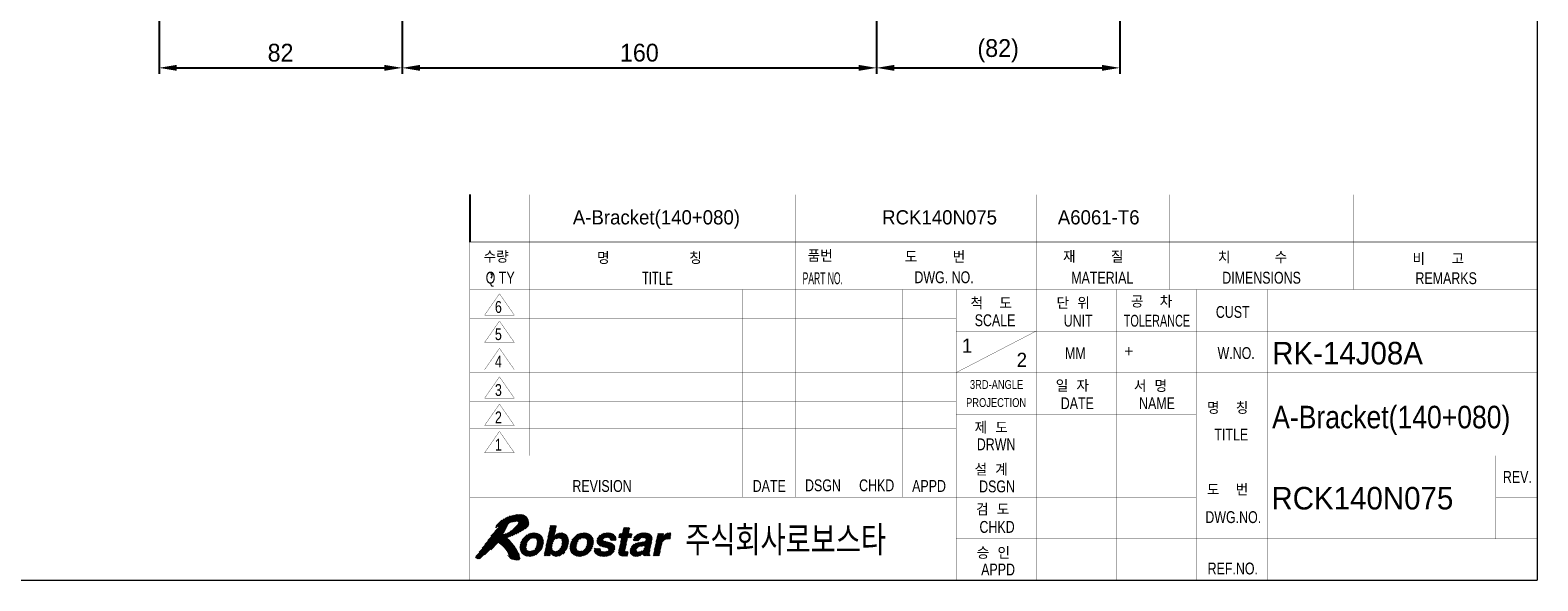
# Model space of a CAD drawing. Extents: x 2049 to 12567, y 1074 to 7338.
# Tile 2 of 3: x 2309 to 2818, y 1085 to 1271. Entities that reach past the tile are written whole.
import ezdxf
from ezdxf.enums import TextEntityAlignment as Align

# ---------------------------------------------------------------- set-up
doc = ezdxf.new("R2010")
doc.units = 0
doc.header["$LTSCALE"] = 7
doc.header["$MEASUREMENT"] = 0
doc.linetypes.add('CENTER', pattern=[2, 1.25, -0.25, 0.25, -0.25])
doc.layers.get('0').update_dxf_attribs({"linetype": 'CONTINUOUS'})
doc.layers.get('DEFPOINTS').update_dxf_attribs({"linetype": 'CONTINUOUS'})
for name, color, linetype in [('1', 3, 'CENTER'), ('3', 4, 'CONTINUOUS'), ('DIMENSION', 4, 'CONTINUOUS')]:
    doc.layers.add(name, color=color, linetype=linetype)
doc.styles.add('GHS', font='romans.shx', dxfattribs={"bigfont": 'ghs.shx'})
doc.styles.add('HS', font='txt.shx', dxfattribs={"width": 0.8, "bigfont": 'hs.shx'})
doc.styles.add('ROMANS', font='ROMANS.shx', dxfattribs={"width": 0.8})
doc.styles.get("Standard").update_dxf_attribs({"font": 'Gulim.ttf'})
doc.dimstyles.new('ISO-25(x2.0)', dxfattribs={"dimscale": 2, "dimtxt": 3, "dimasz": 3, "dimexe": 1, "dimexo": 1, "dimgap": 1, "dimtad": 1, "dimdsep": 46, "dimtxsty": 'GHS', "dimcen": 0, "dimclrd": 256, "dimclre": 256, "dimclrt": 9, "dimadec": 0, "dimazin": 2, "dimtfac": 1, "dimtmove": 0, "dimatfit": 3, "dimfxl": 0, "dimlwd": -1, "dimlwe": -1, "dimarcsym": 0})

# ---------------------------------------------------------------- blocks, each defined once
blk = doc.blocks.new('*X1')
at = {"color": 0}
for p, q in [((8.49, 5.4), (11.07, 7.98)), ((8.51, 5.59), (10.91, 7.99)), ((8.53, 5.79), (10.72, 7.98)), ((8.55, 5.98), (10.52, 7.96)), ((8.62, 6.23), (10.31, 7.92)), ((8.7, 6.49), (10.04, 7.84)), ((8.88, 6.84), (9.71, 7.68)), ((10.39, 7.12), (11.23, 7.96)), ((10.6, 7.15), (11.38, 7.94)), ((10.78, 7.16), (11.51, 7.89)), ((10.93, 7.13), (11.64, 7.84)), ((11.06, 7.09), (11.77, 7.79)), ((11.17, 7.02), (11.87, 7.71)), ((11.26, 6.93), (11.96, 7.64)), ((12.85, 5.52), (15.32, 7.98)), ((12.9, 5.74), (15.11, 7.96)), ((12.95, 5.97), (14.85, 7.87)), ((13.04, 6.42), (14.29, 7.66)), ((13.09, 6.64), (14.34, 7.89)), ((13.14, 6.86), (14.39, 8.11)), ((13.19, 7.09), (14.44, 8.34)), ((13.23, 7.31), (14.48, 8.56)), ((13.28, 7.54), (14.53, 8.79)), ((13.33, 7.76), (14.58, 9.01)), ((13.38, 7.99), (14.6, 9.21)), ((13.42, 8.21), (14.42, 9.21)), ((13.47, 8.44), (14.24, 9.21)), ((13.52, 8.66), (14.07, 9.21)), ((13.57, 8.88), (13.89, 9.21)), ((13.62, 9.11), (13.71, 9.21)), ((14.54, 7.03), (15.5, 7.99)), ((14.81, 7.12), (15.66, 7.97)), ((15.01, 7.14), (15.81, 7.95)), ((15.16, 7.12), (15.94, 7.9)), ((15.29, 7.08), (16.06, 7.84)), ((15.4, 7.01), (16.18, 7.79)), ((15.49, 6.91), (16.27, 7.7)), ((16.95, 5.55), (19.39, 7.99)), ((16.97, 5.74), (19.21, 7.98)), ((16.98, 5.94), (19.01, 7.96)), ((17.04, 6.17), (18.81, 7.94)), ((17.13, 6.43), (18.55, 7.86)), ((17.25, 6.73), (18.26, 7.74)), ((18.58, 7), (19.55, 7.97)), ((18.88, 7.13), (19.71, 7.95)), ((19.09, 7.16), (19.86, 7.92)), ((19.26, 7.15), (19.98, 7.88)), ((19.41, 7.13), (20.11, 7.83)), ((19.53, 7.07), (20.24, 7.77)), ((19.64, 7), (20.33, 7.7)), ((21.47, 6.72), (22.69, 7.93)), ((21.49, 6.55), (22.9, 7.96)), ((21.51, 6.39), (23.09, 7.98)), ((21.52, 6.23), (23.28, 7.99)), ((21.54, 6.96), (22.42, 7.84)), ((21.59, 6.13), (23.45, 7.99)), ((22.87, 7.23), (23.62, 7.98)), ((23.07, 7.25), (23.77, 7.95)), ((23.24, 7.24), (23.92, 7.92)), ((23.4, 7.22), (24.05, 7.88)), ((23.53, 7.18), (24.17, 7.82)), ((23.63, 7.1), (24.29, 7.77)), ((23.68, 6.98), (24.38, 7.68)), ((25.14, 7.2), (26.85, 8.91)), ((25.17, 7.41), (25.66, 7.9)), ((25.22, 7.63), (25.49, 7.9)), ((25.27, 7.86), (25.31, 7.9)), ((25.31, 7.2), (26.97, 8.85)), ((25.39, 6.03), (27.25, 7.9)), ((25.44, 6.26), (27.08, 7.9)), ((25.48, 6.48), (26.9, 7.9)), ((25.49, 7.2), (26.92, 8.63)), ((25.53, 6.71), (26.78, 7.95)), ((25.58, 6.93), (26.83, 8.18)), ((25.63, 7.15), (26.88, 8.4)), ((25.82, 8.05), (26.67, 8.91)), ((25.86, 8.28), (26.5, 8.91)), ((25.91, 8.5), (26.32, 8.91)), ((25.96, 8.73), (26.14, 8.91)), ((26.73, 7.2), (27.37, 7.83)), ((27.61, 6.84), (28.66, 7.89)), ((27.64, 6.69), (28.89, 7.94)), ((27.74, 7.15), (28.37, 7.77)), ((27.81, 6.69), (29.1, 7.98)), ((27.99, 6.69), (29.29, 7.99)), ((28.17, 6.69), (29.47, 8)), ((28.34, 6.69), (29.64, 7.99)), ((29.02, 7.19), (29.81, 7.98)), ((29.22, 7.21), (29.95, 7.95)), ((29.38, 7.2), (30.1, 7.92)), ((29.53, 7.17), (30.23, 7.87)), ((29.65, 7.12), (30.35, 7.82)), ((29.73, 7.02), (30.46, 7.75)), ((29.76, 6.87), (30.56, 7.67)), ((31.21, 5.32), (33.89, 7.99)), ((31.26, 5.54), (33.71, 7.99)), ((31.31, 5.76), (33.51, 7.97)), ((31.36, 5.99), (33.25, 7.89)), ((31.45, 6.44), (32.65, 7.63)), ((31.5, 6.66), (32.69, 7.86)), ((31.55, 6.89), (32.56, 7.9)), ((31.59, 7.11), (32.38, 7.9)), ((31.64, 7.34), (32.2, 7.9)), ((31.69, 7.56), (32.03, 7.9)), ((31.74, 7.79), (31.85, 7.9)), ((32.98, 6.91), (33.92, 7.85)), ((8.52, 5.25), (9.68, 6.41)), ((8.55, 5.1), (9.59, 6.15)), ((8.58, 4.96), (9.54, 5.92)), ((8.64, 4.84), (9.52, 5.72)), ((8.7, 4.73), (9.52, 5.54)), ((8.77, 4.61), (9.54, 5.39)), ((8.84, 4.51), (9.58, 5.25)), ((8.94, 4.44), (9.65, 5.14)), ((9.99, 4.07), (12.42, 6.5)), ((10.17, 4.08), (12.4, 6.3)), ((10.37, 4.1), (12.38, 6.1)), ((10.58, 4.12), (12.32, 5.87)), ((10.84, 4.21), (12.23, 5.6)), ((11.05, 5.31), (12.42, 6.68)), ((11.15, 4.34), (12.09, 5.28)), ((11.26, 5.69), (12.4, 6.83)), ((11.33, 6.82), (12.06, 7.56)), ((11.34, 5.95), (12.37, 6.98)), ((11.37, 6.69), (12.14, 7.46)), ((11.38, 6.17), (12.34, 7.12)), ((11.4, 6.54), (12.21, 7.35)), ((11.4, 6.36), (12.28, 7.24)), ((12.57, 4.17), (13.86, 5.46)), ((12.61, 4.39), (13.85, 5.63)), ((12.66, 4.62), (13.87, 5.83)), ((12.71, 4.84), (13.91, 6.05)), ((12.73, 4.16), (13.89, 5.32)), ((12.76, 5.07), (13.99, 6.3)), ((12.8, 5.29), (14.14, 6.63)), ((12.91, 4.16), (13.94, 5.19)), ((13, 6.19), (14.24, 7.44)), ((13.09, 4.16), (14.01, 5.09)), ((14.27, 4.1), (16.65, 6.49)), ((14.41, 4.07), (16.63, 6.29)), ((14.58, 4.06), (16.6, 6.09)), ((14.78, 4.09), (16.54, 5.84)), ((14.99, 4.12), (16.46, 5.59)), ((15.19, 5.21), (16.67, 6.68)), ((15.25, 4.2), (16.31, 5.27)), ((15.46, 5.65), (16.65, 6.84)), ((15.55, 6.81), (16.36, 7.61)), ((15.55, 5.92), (16.63, 7)), ((15.59, 6.67), (16.44, 7.52)), ((15.6, 6.14), (16.61, 7.15)), ((15.62, 6.51), (16.5, 7.4)), ((15.62, 6.34), (16.55, 7.27)), ((16.94, 5.37), (18.28, 6.71)), ((16.97, 5.22), (18.1, 6.34)), ((17, 5.07), (18.02, 6.09)), ((17.03, 4.92), (17.98, 5.87)), ((17.09, 4.81), (17.96, 5.68)), ((17.16, 4.7), (17.96, 5.5)), ((17.23, 4.59), (17.99, 5.36)), ((17.31, 4.5), (18.04, 5.23)), ((17.41, 4.42), (18.11, 5.12)), ((18.31, 4.08), (20.87, 6.64)), ((18.47, 4.06), (20.85, 6.45)), ((18.66, 4.08), (20.84, 6.25)), ((18.86, 4.1), (20.82, 6.06)), ((19.08, 4.15), (20.74, 5.8)), ((19.34, 4.23), (20.65, 5.54)), ((19.67, 5.62), (20.84, 6.79)), ((19.7, 4.41), (20.46, 5.17)), ((19.72, 6.91), (20.43, 7.62)), ((19.77, 5.89), (20.82, 6.94)), ((19.79, 6.79), (20.53, 7.54)), ((19.82, 6.65), (20.6, 7.43)), ((19.82, 6.12), (20.79, 7.09)), ((19.84, 6.32), (20.73, 7.21)), ((19.85, 6.5), (20.67, 7.32)), ((21.04, 5.04), (21.35, 5.36)), ((21.04, 5.22), (21.18, 5.36)), ((21.05, 4.87), (21.53, 5.36)), ((21.1, 4.75), (21.71, 5.36)), ((21.15, 4.62), (21.88, 5.36)), ((21.22, 4.52), (22.05, 5.35)), ((21.31, 4.43), (22.05, 5.17)), ((21.69, 6.04), (22.49, 6.84)), ((21.78, 5.96), (22.55, 6.73)), ((21.79, 7.38), (22.01, 7.61)), ((21.87, 5.87), (22.64, 6.65)), ((22, 5.82), (22.78, 6.6)), ((22.13, 5.78), (22.91, 6.56)), ((22.26, 5.73), (23.05, 6.52)), ((22.39, 5.69), (23.19, 6.49)), ((22.53, 5.65), (23.34, 6.46)), ((22.54, 4.06), (24.39, 5.92)), ((22.68, 5.62), (23.48, 6.42)), ((22.72, 4.07), (24.43, 5.78)), ((22.82, 5.59), (23.62, 6.38)), ((22.91, 4.08), (24.45, 5.62)), ((22.97, 5.55), (23.75, 6.34)), ((23.1, 5.51), (23.88, 6.29)), ((23.13, 4.13), (24.47, 5.46)), ((23.23, 5.47), (24.01, 6.24)), ((23.35, 5.41), (24.12, 6.17)), ((23.37, 4.19), (24.45, 5.27)), ((23.41, 5.29), (24.21, 6.09)), ((23.44, 5.15), (24.3, 6.01)), ((23.7, 6.82), (24.48, 7.6)), ((23.82, 6.76), (24.55, 7.49)), ((23.99, 6.76), (24.6, 7.37)), ((24.17, 6.76), (24.65, 7.24)), ((24.35, 6.76), (24.66, 7.07)), ((24.52, 6.76), (24.66, 6.9)), ((25.12, 4.7), (26.35, 5.93)), ((25.13, 4.54), (26.3, 5.71)), ((25.15, 4.91), (26.4, 6.16)), ((25.18, 4.41), (26.25, 5.49)), ((25.2, 5.13), (26.45, 6.38)), ((25.24, 5.36), (26.49, 6.61)), ((25.25, 4.31), (26.21, 5.26)), ((25.29, 5.58), (26.54, 6.83)), ((25.34, 5.81), (26.59, 7.06)), ((26.9, 7.2), (27.32, 7.61)), ((27.07, 4.89), (28.55, 6.36)), ((27.08, 7.2), (27.27, 7.38)), ((27.09, 4.72), (28.75, 6.39)), ((27.09, 5.08), (28.33, 6.32)), ((27.12, 4.58), (28.96, 6.42)), ((27.15, 5.32), (28.09, 6.26)), ((27.18, 4.46), (29.17, 6.45)), ((27.25, 4.36), (28.09, 5.2)), ((27.3, 5.64), (27.76, 6.1)), ((28.42, 4.11), (30.63, 6.32)), ((28.61, 5.72), (29.37, 6.48)), ((28.67, 4.19), (30.58, 6.1)), ((28.84, 5.77), (30.64, 7.57)), ((29.04, 4.39), (30.53, 5.87)), ((29.05, 5.8), (30.7, 7.45)), ((29.27, 5.85), (30.75, 7.33)), ((29.31, 4.48), (30.48, 5.65)), ((29.31, 4.3), (30.43, 5.42)), ((29.35, 4.16), (30.39, 5.2)), ((29.38, 5.25), (30.67, 6.54)), ((29.5, 5.55), (30.72, 6.77)), ((29.55, 5.77), (30.75, 6.98)), ((29.56, 5.96), (30.76, 7.16)), ((30.97, 4.19), (32.22, 5.44)), ((31.02, 4.42), (32.27, 5.67)), ((31.07, 4.64), (32.32, 5.89)), ((31.12, 4.87), (32.37, 6.12)), ((31.12, 4.16), (32.18, 5.22)), ((31.16, 5.09), (32.45, 6.38)), ((31.4, 6.21), (32.6, 7.41)), ((33.22, 6.97), (33.87, 7.62)), ((33.42, 6.99), (33.83, 7.4)), ((33.6, 7), (33.78, 7.18)), ((9.04, 4.36), (9.73, 5.05)), ((9.14, 4.28), (9.84, 4.98)), ((9.26, 4.23), (9.97, 4.93)), ((9.39, 4.18), (10.12, 4.91)), ((9.52, 4.13), (10.29, 4.9)), ((9.67, 4.1), (10.5, 4.93)), ((9.83, 4.09), (10.82, 5.07)), ((13.26, 4.16), (13.6, 4.49)), ((13.44, 4.16), (13.55, 4.27)), ((13.67, 4.57), (14.1, 5)), ((13.73, 4.45), (14.21, 4.93)), ((13.81, 4.36), (14.35, 4.9)), ((13.9, 4.27), (14.51, 4.87)), ((14.01, 4.2), (14.71, 4.9)), ((14.13, 4.15), (15.04, 5.05)), ((15.69, 4.46), (16.01, 4.79)), ((17.51, 4.34), (18.2, 5.03)), ((17.61, 4.26), (18.31, 4.96)), ((17.74, 4.22), (18.45, 4.93)), ((17.87, 4.17), (18.6, 4.9)), ((17.99, 4.12), (18.79, 4.91)), ((18.15, 4.1), (18.99, 4.94)), ((21.4, 4.35), (22.09, 5.04)), ((21.52, 4.29), (22.18, 4.94)), ((21.64, 4.23), (22.29, 4.88)), ((21.76, 4.17), (22.43, 4.84)), ((21.91, 4.14), (22.58, 4.82)), ((22.05, 4.11), (22.75, 4.81)), ((22.2, 4.09), (22.94, 4.82)), ((22.37, 4.07), (23.19, 4.9)), ((23.65, 4.3), (24.34, 4.98)), ((25.35, 4.23), (26.17, 5.04)), ((25.49, 4.19), (26.22, 4.92)), ((25.62, 4.14), (26.35, 4.87)), ((25.79, 4.13), (26.52, 4.86)), ((25.95, 4.12), (26.7, 4.87)), ((26.13, 4.12), (26.7, 4.69)), ((26.31, 4.12), (26.65, 4.47)), ((26.49, 4.13), (26.6, 4.24)), ((27.34, 4.27), (28.09, 5.02)), ((27.44, 4.2), (28.15, 4.9)), ((27.57, 4.14), (28.24, 4.82)), ((27.7, 4.1), (28.37, 4.77)), ((27.85, 4.08), (28.55, 4.77)), ((28.02, 4.06), (28.77, 4.82)), ((28.21, 4.08), (29.08, 4.95)), ((29.53, 4.16), (30.34, 4.97)), ((29.7, 4.16), (30.3, 4.76)), ((29.88, 4.16), (30.28, 4.56)), ((30.06, 4.16), (30.31, 4.41)), ((30.23, 4.16), (30.39, 4.32)), ((31.29, 4.16), (32.13, 4.99)), ((31.47, 4.16), (32.08, 4.77)), ((31.65, 4.16), (32.03, 4.54)), ((31.82, 4.16), (31.98, 4.32))]:
    blk.add_line(p, q, dxfattribs=at)
blk = doc.blocks.new('*X2')
at = {"color": 0}
for p, q in [((2.13, 5.4), (7.75, 11.03)), ((2.6, 6.05), (7.53, 10.98)), ((3.09, 6.72), (7.3, 10.93)), ((3.62, 7.42), (7.08, 10.88)), ((4.25, 8.23), (6.86, 10.84)), ((4.36, 8.87), (5.87, 10.38)), ((4.79, 9.12), (6.22, 10.55)), ((4.83, 8.99), (6.55, 10.71)), ((5.05, 6.2), (9.58, 10.73)), ((5.15, 6.12), (9.65, 10.62)), ((6.53, 7.33), (9.72, 10.52)), ((6.55, 9.65), (7.97, 11.06)), ((6.82, 7.44), (9.78, 10.4)), ((6.85, 9.77), (8.18, 11.1)), ((7.1, 9.84), (8.37, 11.11)), ((7.12, 7.56), (9.84, 10.28)), ((7.32, 9.89), (8.55, 11.11)), ((7.53, 9.92), (8.72, 11.11)), ((7.73, 9.94), (8.87, 11.08)), ((7.92, 9.96), (9.01, 11.05)), ((8.11, 9.97), (9.15, 11.01)), ((8.22, 9.54), (9.49, 10.81)), ((8.25, 9.93), (9.26, 10.94)), ((8.29, 9.8), (9.37, 10.88)), ((1.02, 3.77), (6.2, 8.94)), ((1.09, 4.01), (6.36, 9.27)), ((1.16, 3.72), (6.04, 8.6)), ((1.3, 3.69), (5.87, 8.26)), ((1.45, 3.66), (5.66, 7.87)), ((1.62, 3.65), (5.61, 7.64)), ((1.64, 4.74), (6.53, 9.63)), ((2.49, 4.35), (5.89, 7.74)), ((4.5, 9.19), (5.44, 10.12)), ((4.73, 6.41), (6.2, 7.88)), ((4.84, 6.34), (6.57, 8.07)), ((4.94, 6.27), (7.07, 8.4)), ((7.43, 7.69), (9.88, 10.15)), ((7.76, 7.85), (9.92, 10.01)), ((8.1, 8.01), (9.95, 9.86)), ((8.47, 8.2), (9.95, 9.69)), ((8.87, 8.43), (9.95, 9.51)), ((9.32, 8.7), (9.89, 9.27)), ((3.53, 5.21), (4.72, 6.4)), ((5.25, 6.04), (6.34, 7.14)), ((5.34, 5.96), (6.44, 7.06)), ((5.44, 5.88), (6.53, 6.97)), ((5.54, 5.8), (6.62, 6.89)), ((5.62, 5.71), (6.71, 6.8)), ((5.71, 5.62), (6.79, 6.71)), ((5.8, 5.54), (6.88, 6.62)), ((5.89, 5.45), (6.96, 6.52)), ((5.97, 5.35), (7.05, 6.43)), ((6.04, 5.25), (7.13, 6.33)), ((6.12, 5.15), (7.2, 6.23)), ((6.2, 5.05), (7.28, 6.13)), ((6.27, 4.94), (7.36, 6.03)), ((6.33, 4.83), (7.44, 5.93)), ((6.4, 4.72), (7.51, 5.83)), ((6.46, 4.61), (7.58, 5.72)), ((6.51, 4.48), (7.65, 5.62)), ((6.56, 4.36), (7.72, 5.51)), ((6.57, 4.01), (7.86, 5.29)), ((6.61, 4.23), (7.79, 5.4)), ((6.65, 3.92), (7.92, 5.18)), ((6.49, 4.11), (6.54, 4.15)), ((6.74, 3.83), (7.99, 5.07)), ((6.83, 3.74), (8.05, 4.96)), ((6.92, 3.65), (8.12, 4.85)), ((7.05, 3.6), (8.18, 4.73)), ((7.2, 3.58), (8.24, 4.62)), ((7.34, 3.54), (8.3, 4.5)), ((7.48, 3.51), (8.35, 4.37)), ((7.62, 3.47), (8.37, 4.22)), ((7.77, 3.44), (8.4, 4.07)), ((7.93, 3.42), (8.43, 3.92)), ((8.13, 3.44), (8.44, 3.75))]:
    blk.add_line(p, q, dxfattribs=at)
blk = doc.blocks.new('LOGO-ROBOSTAR')
at = {"color": 230, "const_width": 0.00973}
for points in [[(9.53, 10.79), (9.13, 11.02), (8.68, 11.12), (8.21, 11.1), (7.73, 11.02), (7.27, 10.92), (6.83, 10.83), (6.33, 10.61), (5.82, 10.35), (5.33, 10.06), (4.89, 9.7), (4.53, 9.27), (4.31, 8.74), (4.38, 8.82), (4.46, 8.88), (4.54, 8.94), (4.62, 9), (4.7, 9.06), (4.78, 9.12), (4.81, 9.1), (4.83, 9.07), (4.83, 9.04), (4.83, 9), (4.83, 8.96), (4.83, 8.93), (4.15, 8.1), (3.49, 7.26), (2.85, 6.39), (2.22, 5.52), (1.58, 4.66), (0.93, 3.8), (1.07, 3.75), (1.2, 3.71), (1.35, 3.68), (1.49, 3.66), (1.64, 3.65), (1.79, 3.66), (2.27, 4.16), (2.78, 4.6), (3.3, 5.02), (3.81, 5.44), (4.29, 5.9), (4.73, 6.42), (5.14, 6.14), (5.53, 5.81), (5.89, 5.45), (6.2, 5.05), (6.46, 4.62), (6.63, 4.18), (6.61, 4.14), (6.58, 4.14), (6.55, 4.15), (6.52, 4.16), (6.48, 4.18), (6.44, 4.18), (6.51, 4.08), (6.59, 3.98), (6.68, 3.89), (6.78, 3.79), (6.87, 3.7), (6.97, 3.61), (7.21, 3.58), (7.45, 3.52), (7.69, 3.45), (7.93, 3.42), (8.16, 3.45), (8.39, 3.56), (8.43, 3.71), (8.44, 3.85), (8.42, 3.99), (8.39, 4.13), (8.36, 4.28), (8.34, 4.42), (8.07, 4.93), (7.77, 5.43), (7.44, 5.93), (7.08, 6.4), (6.68, 6.83), (6.25, 7.22), (6.85, 7.45), (7.44, 7.7), (8.01, 7.97), (8.58, 8.26), (9.13, 8.58), (9.67, 8.93), (9.87, 9.21), (9.96, 9.53), (9.95, 9.87), (9.87, 10.21), (9.72, 10.52)], [(8.2, 9.45), (7.81, 9.02), (7.39, 8.64), (6.95, 8.3), (6.48, 8.02), (6, 7.79), (5.5, 7.6), (5.7, 7.93), (5.88, 8.27), (6.04, 8.61), (6.21, 8.96), (6.37, 9.3), (6.54, 9.64), (6.8, 9.75), (7.06, 9.83), (7.34, 9.89), (7.62, 9.93), (7.91, 9.96), (8.2, 9.97), (8.28, 9.91), (8.3, 9.83), (8.28, 9.74), (8.25, 9.64), (8.22, 9.55)]]:
    blk.add_lwpolyline(points, close=True, dxfattribs=at)
at = {"color": 5, "const_width": 0.00973}
for points in [[(10.04, 4.06), (9.56, 4.11), (9.15, 4.27), (8.81, 4.54), (8.59, 4.92), (8.49, 5.42), (8.55, 6.03), (8.75, 6.64), (9.06, 7.14), (9.45, 7.52), (9.89, 7.79), (10.38, 7.94), (10.88, 8), (11.36, 7.94), (11.78, 7.79), (12.11, 7.52), (12.34, 7.14), (12.43, 6.64), (12.37, 6.03), (12.17, 5.42), (11.86, 4.92), (11.48, 4.54), (11.03, 4.27), (10.54, 4.11)], [(14.24, 7.41), (14.25, 7.41), (14.37, 7.54), (14.52, 7.67), (14.7, 7.79), (14.91, 7.9), (15.16, 7.97), (15.46, 8), (15.85, 7.94), (16.18, 7.78), (16.44, 7.52), (16.61, 7.15), (16.67, 6.66), (16.6, 6.07), (16.46, 5.57), (16.23, 5.09), (15.94, 4.68), (15.56, 4.36), (15.12, 4.14), (14.6, 4.06), (14.4, 4.08), (14.2, 4.12), (14.02, 4.19), (13.87, 4.3), (13.73, 4.44), (13.64, 4.63), (13.63, 4.63), (13.53, 4.16), (12.56, 4.16), (13.64, 9.21), (14.62, 9.21)], [(18.49, 4.06), (18.01, 4.11), (17.59, 4.27), (17.25, 4.54), (17.03, 4.92), (16.93, 5.42), (16.99, 6.03), (17.2, 6.64), (17.5, 7.14), (17.89, 7.52), (18.34, 7.79), (18.82, 7.94), (19.32, 8), (19.8, 7.94), (20.22, 7.79), (20.55, 7.52), (20.78, 7.14), (20.87, 6.64), (20.81, 6.03), (20.61, 5.42), (20.31, 4.92), (19.92, 4.54), (19.47, 4.27), (18.99, 4.11)], [(23.7, 6.76), (23.7, 6.88), (23.68, 6.99), (23.63, 7.1), (23.53, 7.18), (23.37, 7.23), (23.15, 7.25), (22.91, 7.24), (22.74, 7.19), (22.62, 7.13), (22.54, 7.05), (22.49, 6.97), (22.46, 6.89), (22.59, 6.66), (23, 6.53), (23.53, 6.41), (24.06, 6.23), (24.42, 5.9), (24.48, 5.35), (24.3, 4.87), (24.01, 4.53), (23.65, 4.3), (23.27, 4.15), (22.89, 4.08), (22.57, 4.06), (22.15, 4.09), (21.75, 4.18), (21.42, 4.33), (21.17, 4.58), (21.03, 4.91), (21.04, 5.36), (22.05, 5.36), (22.04, 5.2), (22.07, 5.07), (22.15, 4.96), (22.28, 4.88), (22.48, 4.83), (22.75, 4.81), (22.98, 4.83), (23.15, 4.88), (23.29, 4.95), (23.38, 5.03), (23.43, 5.12), (23.46, 5.19), (23.34, 5.43), (22.94, 5.56), (22.4, 5.68), (21.88, 5.86), (21.53, 6.19), (21.47, 6.75), (21.56, 7.03), (21.73, 7.31), (21.97, 7.58), (22.3, 7.79), (22.72, 7.94), (23.25, 8), (23.62, 7.98), (23.97, 7.91), (24.29, 7.77), (24.53, 7.55), (24.66, 7.22), (24.66, 6.76)], [(26.77, 7.9), (27.38, 7.9), (27.23, 7.2), (26.62, 7.2), (26.19, 5.17), (26.17, 5.07), (26.17, 4.99), (26.19, 4.93), (26.25, 4.89), (26.36, 4.87), (26.53, 4.86), (26.56, 4.86), (26.6, 4.87), (26.63, 4.87), (26.67, 4.87), (26.7, 4.87), (26.74, 4.88), (26.58, 4.13), (26.5, 4.13), (26.42, 4.13), (26.34, 4.12), (26.27, 4.12), (26.19, 4.12), (26.11, 4.12), (25.99, 4.12), (25.62, 4.14), (25.37, 4.22), (25.21, 4.34), (25.13, 4.5), (25.12, 4.7), (25.15, 4.93), (25.64, 7.2), (25.13, 7.2), (25.28, 7.9), (25.78, 7.9), (26, 8.91), (26.98, 8.91)], [(30.32, 4.89), (30.29, 4.7), (30.28, 4.55), (30.29, 4.45), (30.32, 4.38), (30.36, 4.34), (30.42, 4.31), (30.38, 4.16), (29.32, 4.16), (29.32, 4.24), (29.31, 4.31), (29.31, 4.37), (29.31, 4.43), (29.32, 4.51), (29.33, 4.6), (29.18, 4.48), (29.01, 4.36), (28.81, 4.25), (28.58, 4.15), (28.31, 4.09), (28, 4.06), (27.73, 4.09), (27.48, 4.17), (27.28, 4.32), (27.13, 4.53), (27.07, 4.8), (27.1, 5.15), (27.2, 5.49), (27.37, 5.77), (27.58, 5.99), (27.84, 6.16), (28.13, 6.28), (28.44, 6.35), (29.35, 6.48), (29.43, 6.49), (29.52, 6.52), (29.6, 6.56), (29.67, 6.61), (29.72, 6.68), (29.76, 6.77), (29.77, 6.95), (29.71, 7.07), (29.61, 7.15), (29.48, 7.19), (29.34, 7.21), (29.21, 7.21), (28.99, 7.19), (28.82, 7.12), (28.69, 7.03), (28.6, 6.92), (28.54, 6.8), (28.49, 6.69), (27.54, 6.69), (27.76, 7.18), (28.04, 7.54), (28.36, 7.77), (28.73, 7.91), (29.11, 7.98), (29.49, 8), (29.78, 7.98), (30.1, 7.92), (30.39, 7.8), (30.63, 7.6), (30.76, 7.31), (30.75, 6.91)], [(31.76, 7.9), (32.7, 7.9), (32.57, 7.25), (32.58, 7.25), (32.72, 7.44), (32.88, 7.61), (33.05, 7.77), (33.25, 7.89), (33.49, 7.97), (33.76, 8), (33.8, 8), (33.83, 7.99), (33.86, 7.99), (33.89, 7.99), (33.92, 7.99), (33.95, 7.98), (33.74, 6.99), (33.7, 6.99), (33.65, 6.99), (33.6, 7), (33.55, 7), (33.51, 7), (33.46, 7), (33.12, 6.96), (32.86, 6.86), (32.66, 6.71), (32.52, 6.52), (32.42, 6.32), (32.36, 6.11), (31.95, 4.16), (30.97, 4.16)], [(10.7, 7.17), (10.36, 7.12), (10.09, 6.98), (9.89, 6.78), (9.73, 6.54), (9.63, 6.28), (9.56, 6.03), (9.52, 5.78), (9.52, 5.52), (9.57, 5.28), (9.69, 5.08), (9.9, 4.94), (10.22, 4.89), (10.56, 4.94), (10.83, 5.08), (11.04, 5.28), (11.19, 5.52), (11.29, 5.78), (11.36, 6.03), (11.4, 6.28), (11.4, 6.54), (11.35, 6.78), (11.23, 6.98), (11.02, 7.12)], [(14.98, 7.15), (14.68, 7.1), (14.43, 6.97), (14.23, 6.77), (14.08, 6.52), (13.96, 6.24), (13.88, 5.95), (13.85, 5.67), (13.86, 5.42), (13.93, 5.2), (14.06, 5.03), (14.25, 4.91), (14.53, 4.87), (14.82, 4.92), (15.06, 5.07), (15.25, 5.27), (15.4, 5.51), (15.51, 5.76), (15.58, 6), (15.62, 6.29), (15.62, 6.56), (15.56, 6.8), (15.44, 6.98), (15.25, 7.1)], [(19.15, 7.17), (18.8, 7.12), (18.54, 6.98), (18.33, 6.78), (18.18, 6.54), (18.07, 6.28), (18, 6.03), (17.97, 5.78), (17.96, 5.52), (18.01, 5.28), (18.13, 5.08), (18.34, 4.94), (18.66, 4.89), (19, 4.94), (19.27, 5.08), (19.48, 5.28), (19.63, 5.52), (19.74, 5.78), (19.8, 6.03), (19.84, 6.28), (19.85, 6.54), (19.8, 6.78), (19.68, 6.98), (19.46, 7.12)], [(29.59, 5.98), (29.53, 5.94), (29.45, 5.91), (29.35, 5.87), (29.23, 5.84), (29.07, 5.81), (28.88, 5.78), (28.7, 5.74), (28.53, 5.69), (28.38, 5.62), (28.25, 5.53), (28.15, 5.39), (28.09, 5.21), (28.08, 5.06), (28.11, 4.94), (28.17, 4.86), (28.26, 4.8), (28.36, 4.77), (28.45, 4.76), (28.68, 4.79), (28.89, 4.85), (29.1, 4.96), (29.27, 5.11), (29.41, 5.29), (29.49, 5.5)]]:
    blk.add_lwpolyline(points, close=True, dxfattribs=at)
at = {"color": 230, "linetype": 'Continuous'}
blk.add_blockref('*X2', (0, 0), dxfattribs=at)
at = {"color": 5, "linetype": 'Continuous'}
blk.add_blockref('*X1', (0, 0), dxfattribs=at)
at = {"style": 'GHS', "width": 0.8}
blk.add_text('주식회사로보스타', height=5, dxfattribs=at).set_placement((36.32, 4.19))
blk = doc.blocks.new('A3-DJ')
for points, const_width in [([(410, 269), (410, 10)], 0.2), ([(230, 67), (410, 67)], 0.1), ([(230, 67), (230, 10)], 0.1), ([(30, 10), (410, 10)], 0.2)]:
    blk.add_lwpolyline(points, dxfattribs=dict(const_width=const_width))
at = {"layer": '3'}
blk.add_line((230, 75), (230, 67), dxfattribs=at)
at = {"layer": '3', "const_width": 0.05}
for points in [[(230, 75), (410, 75)], [(240, 75), (240, 31)], [(285, 75), (285, 24)], [(294, 75), (294, 24)], [(325.5, 75), (325.5, 10)], [(348, 75), (348, 59)], [(379, 75), (379, 59)], [(230, 59), (410, 59)], [(276, 59), (276, 24)], [(303, 59), (303, 24)], [(312, 59), (312, 10)], [(339, 59), (339, 10)], [(352.5, 59), (352.5, 10)], [(364.5, 59), (364.5, 10)], [(235, 58.3), (232.5, 54.7)], [(237.5, 54.7), (235, 58.3)], [(230, 54.2), (312, 54.2)], [(232.5, 54.7), (237.5, 54.7)], [(235, 53.7), (232.5, 50.1)], [(237.5, 50.1), (235, 53.7)], [(312, 52), (410, 52)], [(325.5, 52), (312, 45)], [(230, 49.6), (312, 49.6)], [(232.5, 50.1), (237.5, 50.1)], [(235, 49.1), (232.5, 45.5)], [(237.5, 45.5), (235, 49.1)], [(230, 45), (410, 45)], [(232.5, 45.5), (237.5, 45.5)], [(235, 44.3), (232.5, 40.7)], [(237.5, 40.7), (235, 44.3)], [(232.5, 40.7), (237.5, 40.7)], [(230, 40.2), (312, 40.2)], [(235, 39.7), (232.5, 36.1)], [(237.5, 36.1), (235, 39.7)], [(230, 35.6), (312, 35.6)], [(232.5, 36.1), (237.5, 36.1)], [(312, 38), (352.5, 38)], [(235, 35.1), (232.5, 31.5)], [(237.5, 31.5), (235, 35.1)], [(230, 31), (410, 31)], [(232.5, 31.5), (237.5, 31.5)], [(403, 31), (403, 17)], [(230, 24), (352.5, 24)], [(403, 24), (410, 24)], [(312, 17), (410, 17)]]:
    blk.add_lwpolyline(points, dxfattribs=at)
blk.add_blockref('LOGO-ROBOSTAR', (230, 10))
at = {"style": 'GHS'}
for s, p in [('수량', (232.32, 63.51)), ('명         칭', (251.47, 63.3)), ('품번', (286.96, 63.68)), ('도    번', (303.35, 63.48)), ('재    질', (330.03, 63.52)), ('치     수', (356.15, 63.4)), ('비   고', (388.96, 63.15)), ('척  도', (314.43, 55.68)), ('단 위', (328.93, 55.71)), ('공  차', (341.48, 55.96)), ('일 자', (328.8, 41.77)), ('서 명', (341.98, 41.72)), ('명  칭', (354.31, 38.03)), ('제 도', (315.12, 34.7)), ('설 계', (315.12, 27.63)), ('도  번', (354.29, 24.24)), ('검 도', (315.37, 20.92)), ('승 인', (315.49, 13.6))]:
    blk.add_text(s, height=2, dxfattribs=at).set_placement(p)
at = {"layer": '1', "color": 2, "linetype": 'Continuous', "style": 'ROMANS'}
blk.add_text(',', height=2, dxfattribs=at).set_placement((233.63, 62.23), align=Align.MIDDLE)
at = {"layer": '3'}
for s, height, width, p in [('Q TY', 2, 0.8, (235.12, 60.75)), ('PART NO.', 2, 0.55, (289.52, 60.91)), ('DWG. NO.', 2, 0.8, (309.97, 61.08)), ('MATERIAL', 2, 0.8, (336.65, 61)), ('DIMENSIONS', 2, 0.8, (363.51, 61)), ('REMARKS', 2, 0.8, (394.64, 60.92)), ('6', 2, 0.8, (234.82, 56.07)), ('CUST', 2, 0.8, (358.65, 55.23)), ('SCALE', 2, 0.8, (318.57, 53.83)), ('UNIT', 2, 0.8, (332.59, 53.75)), ('TOLERANCE', 2, 0.7, (345.87, 53.75)), ('5', 2, 0.8, (234.82, 51.47)), ('MM', 2, 0.8, (332.11, 48.28)), ('W.NO.', 2, 0.8, (359.23, 48.3)), ('4', 2, 0.8, (234.82, 46.87)), ('3', 2, 0.8, (234.82, 42.07)), ('3RD-ANGLE', 1.5, 0.8, (318.83, 43)), ('PROJECTION', 1.5, 0.8, (318.75, 39.95)), ('DATE', 2, 0.8, (332.44, 39.84)), ('NAME', 2, 0.8, (345.88, 39.84)), ('2', 2, 0.8, (234.82, 37.47)), ('TITLE', 2, 0.8, (358.41, 34.56)), ('1', 2, 0.8, (234.82, 32.87)), ('DRWN', 2, 0.8, (318.75, 32.91)), ('REV.', 2, 0.8, (406.65, 27.42)), ('REVISION', 2, 0.8, (252.3, 25.89)), ('DATE', 2, 0.8, (280.49, 25.89)), ('DSGN', 2, 0.8, (289.55, 26)), ('CHKD', 2, 0.8, (298.61, 26)), ('APPD', 2, 0.8, (307.44, 25.89)), ('DSGN', 2, 0.8, (318.91, 25.82)), ('DWG.NO.', 2, 0.8, (358.74, 20.64)), ('CHKD', 2, 0.8, (318.91, 18.99)), ('APPD', 2, 0.8, (319.08, 11.81)), ('REF.NO.', 2, 0.8, (358.66, 11.98))]:
    blk.add_text(s, height=height, dxfattribs=dict(at, width=width)).set_placement(p, align=Align.MIDDLE)
at = {"layer": '3', "style": 'HS', "width": 0.8}
blk.add_text('TITLE', height=2, dxfattribs=at).set_placement((261.67, 60.91), align=Align.MIDDLE)
at = {"layer": '3'}
blk.add_text('+', height=2, dxfattribs=at).set_placement((341.14, 48.65), align=Align.MIDDLE)
blk = doc.blocks.new('*D38')
at = {"layer": 'DEFPOINTS', "color": 0}
for p in [(2352.75, 1344.98), (2434.75, 1319.98), (2434.75, 1257.98)]:
    blk.add_point(p, dxfattribs=at)
at = {"layer": 'DIMENSION'}
for p, q in [((2352.75, 1342.98), (2352.75, 1255.98)), ((2434.75, 1317.98), (2434.75, 1255.98)), ((2358.75, 1257.98), (2428.75, 1257.98))]:
    blk.add_line(p, q, dxfattribs=at)
for points in [[(2358.75, 1258.98), (2358.75, 1256.98), (2352.75, 1257.98)], [(2428.75, 1258.98), (2428.75, 1256.98), (2434.75, 1257.98)]]:
    blk.add_solid(points, dxfattribs=at)
at = {"layer": 'DIMENSION', "color": 9, "insert": (2393.75, 1263.06), "char_height": 6, "attachment_point": 5}
blk.add_mtext('82', dxfattribs=at)
blk = doc.blocks.new('*D39')
at = {"layer": 'DEFPOINTS', "color": 0}
for p in [(2434.75, 1319.98), (2594.75, 1319.98), (2594.75, 1257.98)]:
    blk.add_point(p, dxfattribs=at)
at = {"layer": 'DIMENSION'}
for p, q in [((2434.75, 1317.98), (2434.75, 1255.98)), ((2594.75, 1317.98), (2594.75, 1255.98)), ((2440.75, 1257.98), (2588.75, 1257.98))]:
    blk.add_line(p, q, dxfattribs=at)
for points in [[(2440.75, 1258.98), (2440.75, 1256.98), (2434.75, 1257.98)], [(2588.75, 1258.98), (2588.75, 1256.98), (2594.75, 1257.98)]]:
    blk.add_solid(points, dxfattribs=at)
at = {"layer": 'DIMENSION', "color": 9, "insert": (2514.75, 1263.07), "char_height": 6, "attachment_point": 5}
blk.add_mtext('160', dxfattribs=at)
blk = doc.blocks.new('*D47')
at = {"layer": 'DEFPOINTS', "color": 0}
for p in [(2676.75, 1344.98), (2594.75, 1319.98), (2676.75, 1257.98)]:
    blk.add_point(p, dxfattribs=at)
at = {"layer": 'DIMENSION'}
for p, q in [((2676.75, 1342.98), (2676.75, 1255.98)), ((2594.75, 1317.98), (2594.75, 1255.98)), ((2600.75, 1257.98), (2670.75, 1257.98))]:
    blk.add_line(p, q, dxfattribs=at)
for points in [[(2600.75, 1258.98), (2600.75, 1256.98), (2594.75, 1257.98)], [(2670.75, 1258.98), (2670.75, 1256.98), (2676.75, 1257.98)]]:
    blk.add_solid(points, dxfattribs=at)
at = {"layer": 'DIMENSION', "color": 9, "insert": (2635.75, 1263.76), "char_height": 6, "attachment_point": 5}
blk.add_mtext('(82)', dxfattribs=at)

msp = doc.modelspace()

# ---------------------------------------------------------------- block references
at = {"xscale": 2, "yscale": 2, "zscale": 2}
msp.add_blockref('A3-DJ', (1997.5696, 1065.2266), dxfattribs=at)

# ---------------------------------------------------------------- texts
at = {"color": 9}
for s, p in [('RK-14J08A', (2728.16901, 1157.99312)), ('RCK140N075', (2727.91541, 1109.08572))]:
    msp.add_text(s, height=7.6, dxfattribs=at).set_placement(p)
at = {"color": 9, "width": 0.9}
msp.add_text('A-Bracket(140+080)', height=7.6, dxfattribs=at).set_placement((2728.16901, 1136.44776))
at = {"layer": 'DIMENSION'}
for s, p in [('A-Bracket(140+080)', (2492.31748, 1205.18805)), ('RCK140N075', (2596.62433, 1205.18805)), ('A6061-T6', (2655.86957, 1205.18805)), ('1', (2623.54611, 1161.90686)), ('2', (2641.99808, 1157.12179))]:
    msp.add_text(s, height=4.8, dxfattribs=at).set_placement(p)

# ---------------------------------------------------------------- dimensions: what is measured, and where the dimension line sits
for base, p1, p2, picture, middle in [((2434.74508, 1257.98135), (2352.74508, 1344.98135), (2434.74508, 1319.98135), '*D38', (2393.74508, 1263.05725)), ((2594.74508, 1257.98135), (2434.74508, 1319.98135), (2594.74508, 1319.98135), '*D39', (2514.74508, 1263.06523))]:
    dim = msp.add_linear_dim(base=base, p1=p1, p2=p2, dimstyle='ISO-25(x2.0)', override={"dimtxsty": 'Standard'}, dxfattribs=at)
    dim.commit()
    dim.dimension.update_dxf_attribs({"geometry": picture, "text_midpoint": middle})
dim = msp.add_linear_dim(base=(2676.74508, 1257.98135), p1=(2594.74508, 1319.98135), p2=(2676.74508, 1344.98135), text='(<>)', dimstyle='ISO-25(x2.0)', override={"dimtxsty": 'Standard'}, dxfattribs=at)
dim.commit()
dim.dimension.update_dxf_attribs({"geometry": '*D47', "text_midpoint": (2635.74508, 1263.75631)})

doc.saveas('drawing.dxf')
